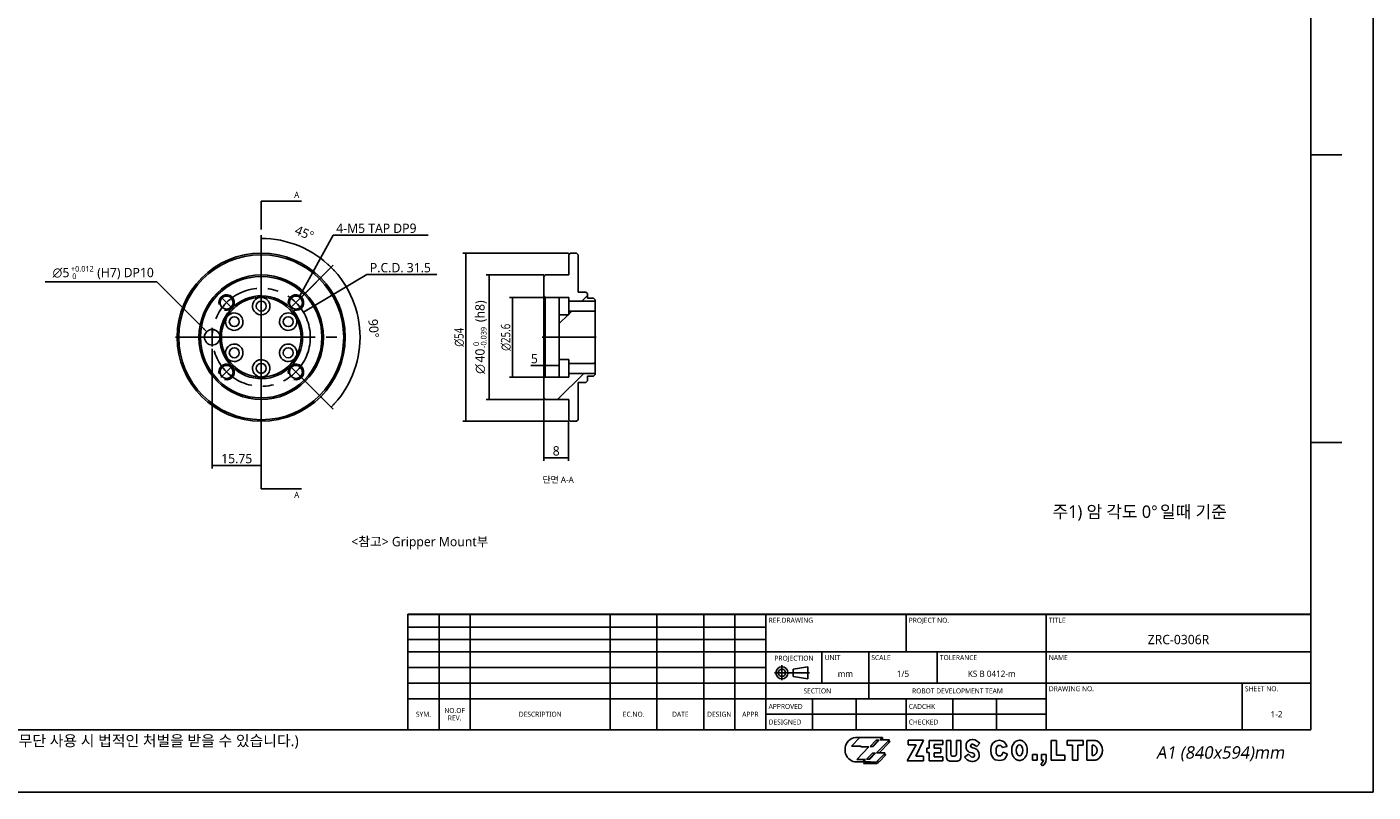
# Model space of a CAD drawing. Header units: millimetres. Extents: x 0 to 2550, y 0 to 1188.
# Tile 114 of 127: x 408 to 840, y 0 to 246. Entities that reach past the tile are written whole.
import ezdxf
from ezdxf.enums import TextEntityAlignment as Align

# ---------------------------------------------------------------- set-up
doc = ezdxf.new("R2010")
doc.units = ezdxf.units.MM
doc.header["$LTSCALE"] = 46.255
doc.linetypes.add('CENTER', pattern=[0.6, 0.375, -0.075, 0.075, -0.075])
doc.linetypes.add('HIDDEN', pattern=[0.2, 0.1, -0.1])
doc.layers.get('0').update_dxf_attribs({"linetype": 'CONTINUOUS'})
for name, color, linetype in [('DEFAULT_1', 7, 'CENTER'), ('DEFAULT_2', 2, 'HIDDEN'), ('ZRC-0306R_ABL839', 7, 'CONTINUOUS'), ('왼쪽_19_VBL838', 7, 'CONTINUOUS')]:
    doc.layers.add(name, color=color, linetype=linetype)
doc.styles.get("Standard").update_dxf_attribs({"font": 'malgun.ttf'})
doc.styles.add('TEXTSTYLE_1', font='gdt', dxfattribs={"width": 0.8})
doc.styles.add('TEXTSTYLE_2', font='malgun.ttf')
doc.styles.add('TEXTSTYLE_3', font='malgun.ttf')
doc.dimstyles.new('DIMSTYLE_10', dxfattribs={"dimtxt": 3, "dimasz": 1.5, "dimexe": 1, "dimexo": 0.5, "dimgap": 3, "dimtad": 1, "dimdec": 1, "dimdsep": 46, "dimtxsty": 'Standard', "dimblk": '_FILLED', "dimblk1": '_FILLED', "dimblk2": '_FILLED', "dimcen": 0.09, "dimclrt": 134, "dimazin": 2, "dimtp": 0.5, "dimtm": 0.5, "dimtfac": 1, "dimtdec": 65535, "dimtofl": 0, "dimtmove": 0, "dimatfit": 3, "dimldrblk": '_FILLED', "dimfxl": 0, "dimtolj": 1, "dimarcsym": 0})
doc.dimstyles.new('DIMSTYLE_11', dxfattribs={"dimtxt": 3, "dimasz": 1.5, "dimexe": 1, "dimexo": 0.5, "dimtad": 1, "dimdsep": 46, "dimtxsty": 'Standard', "dimblk": '_FILLED', "dimblk1": '_FILLED', "dimblk2": '_FILLED', "dimcen": 0.09, "dimclrt": 134, "dimazin": 2, "dimtp": 0.1, "dimtm": 0.1, "dimtfac": 1, "dimtofl": 0, "dimtmove": 0, "dimatfit": 1, "dimldrblk": '_FILLED', "dimfxl": 0, "dimtolj": 1, "dimarcsym": 0})
doc.dimstyles.new('DIMSTYLE_12', dxfattribs={"dimtxt": 3, "dimasz": 1.5, "dimexe": 1, "dimexo": 0.5, "dimgap": 0.75, "dimtad": 1, "dimdec": 3, "dimdsep": 46, "dimtxsty": 'Standard', "dimblk": '_FILLED', "dimblk1": '_FILLED', "dimblk2": '_FILLED', "dimcen": 0.09, "dimclrt": 134, "dimazin": 2, "dimtol": 1, "dimtm": 0.039, "dimtfac": 0.6, "dimtdec": 3, "dimtofl": 0, "dimtmove": 0, "dimatfit": 3, "dimldrblk": '_FILLED', "dimfxl": 0, "dimtolj": 1, "dimarcsym": 0})
doc.dimstyles.new('DIMSTYLE_13', dxfattribs={"dimtxt": 3, "dimasz": 1.5, "dimexe": 1, "dimexo": 0.5, "dimgap": 0.75, "dimtad": 1, "dimdsep": 46, "dimtxsty": 'Standard', "dimblk": '_FILLED', "dimblk1": '_FILLED', "dimblk2": '_FILLED', "dimcen": 0.09, "dimclrt": 134, "dimazin": 2, "dimtp": 0.3, "dimtm": 0.3, "dimtfac": 1, "dimtofl": 0, "dimtmove": 0, "dimatfit": 3, "dimldrblk": '_FILLED', "dimfxl": 0, "dimtolj": 1, "dimarcsym": 0})
doc.dimstyles.new('DIMSTYLE_14', dxfattribs={"dimtxt": 3, "dimasz": 1.5, "dimexe": 1, "dimexo": 0.5, "dimgap": 0.75, "dimtad": 1, "dimdsep": 46, "dimtxsty": 'Standard', "dimblk": '_FILLED', "dimblk1": '_FILLED', "dimblk2": '_FILLED', "dimcen": 0.09, "dimclrt": 134, "dimazin": 2, "dimtp": 0.1, "dimtm": 0.1, "dimtfac": 1, "dimtofl": 0, "dimtmove": 0, "dimatfit": 3, "dimldrblk": '_FILLED', "dimfxl": 0, "dimtolj": 1, "dimarcsym": 0})
doc.dimstyles.new('DIMSTYLE_2', dxfattribs={"dimtxt": 3, "dimasz": 1.5, "dimexe": 1, "dimexo": 0.5, "dimtad": 1, "dimdsep": 46, "dimtxsty": 'Standard', "dimblk": '_FILLED', "dimblk1": '_FILLED', "dimblk2": '_FILLED', "dimcen": 0.09, "dimclrt": 134, "dimazin": 2, "dimtp": 0.3, "dimtm": 0.3, "dimtfac": 1, "dimtofl": 0, "dimtmove": 0, "dimatfit": 1, "dimldrblk": '_FILLED', "dimfxl": 0, "dimtolj": 1, "dimarcsym": 0})
doc.dimstyles.new('DIMSTYLE_8', dxfattribs={"dimtxt": 3, "dimasz": 1.5, "dimexe": 1, "dimexo": 0.5, "dimgap": 0.75, "dimtad": 1, "dimdsep": 46, "dimtxsty": 'Standard', "dimblk": '_FILLED', "dimblk1": '_FILLED', "dimblk2": '_FILLED', "dimcen": 0.09, "dimclrt": 134, "dimazin": 2, "dimtp": 0.2, "dimtm": 0.2, "dimtfac": 1, "dimtofl": 0, "dimtmove": 0, "dimatfit": 3, "dimldrblk": '_FILLED', "dimfxl": 0, "dimtolj": 1, "dimarcsym": 0})
doc.dimstyles.new('DIMSTYLE_9', dxfattribs={"dimtxt": 3, "dimasz": 1.5, "dimexe": 1, "dimexo": 0.5, "dimtad": 1, "dimdec": 3, "dimdsep": 46, "dimtxsty": 'Standard', "dimblk": '_FILLED', "dimblk1": '_FILLED', "dimblk2": '_FILLED', "dimcen": 0.09, "dimclrt": 134, "dimazin": 2, "dimtol": 1, "dimtp": 0.012, "dimtfac": 0.6, "dimtdec": 3, "dimtofl": 0, "dimtmove": 0, "dimatfit": 1, "dimldrblk": '_FILLED', "dimfxl": 0, "dimtolj": 1, "dimarcsym": 0})
doc.dimstyles.get("Standard").update_dxf_attribs({"dimtxt": 2, "dimasz": 1.5, "dimexe": 1, "dimexo": 0.5, "dimtad": 1, "dimdsep": 46, "dimtxsty": 'Standard', "dimblk": '_FILLED', "dimblk1": '_FILLED', "dimblk2": '_FILLED', "dimcen": 0.09, "dimclrt": 134, "dimazin": 2, "dimtol": 1, "dimtp": 0.016, "dimtm": 0.016, "dimtfac": 1, "dimtofl": 0, "dimtmove": 0, "dimatfit": 3, "dimldrblk": '_FILLED', "dimfxl": 0, "dimtolj": 1, "dimarcsym": 0})

# ---------------------------------------------------------------- blocks, each defined once
blk = doc.blocks.new('_FILLED')
at = {"color": 0, "linetype": 'ByBlock'}
blk.add_solid([(0, 0), (-1, 0.2), (-1, -0.2)], dxfattribs=at)
blk = doc.blocks.new('*D4')
at = {"color": 134}
for p, q in [((496.44, 154.14), (516.78, 166.2)), ((516.78, 166.2), (539.3, 166.2)), ((539.3, 166.2), (516.78, 166.2))]:
    blk.add_line(p, q, dxfattribs=at)
at = {"color": 134, "xscale": 1.5, "yscale": 1.5, "zscale": 1.5, "rotation": 210.6725224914}
blk.add_blockref('_FILLED', (496.44, 154.14), dxfattribs=at)
at = {"color": 134, "insert": (517.78, 169.95), "char_height": 3, "width": 20.0222, "attachment_point": 1, "line_spacing_factor": 0.9}
blk.add_mtext('P.C.D. 31.5', dxfattribs=at)
blk = doc.blocks.new('*D17')
at = {"color": 134}
for p, q in [((467.14, 142.37), (467.14, 103.89)), ((482.89, 140.39), (482.89, 103.89)), ((467.14, 104.89), (475.02, 104.89)), ((482.89, 104.89), (475.02, 104.89))]:
    blk.add_line(p, q, dxfattribs=at)
at = {"color": 134, "xscale": 1.5, "yscale": 1.5, "zscale": 1.5, "rotation": 180}
blk.add_blockref('_FILLED', (467.14, 104.89), dxfattribs=at)
at = {"color": 134, "xscale": 1.5, "yscale": 1.5, "zscale": 1.5}
blk.add_blockref('_FILLED', (482.89, 104.89), dxfattribs=at)
at = {"color": 134, "insert": (475.02, 108.64), "char_height": 3, "width": 10.1111, "attachment_point": 2, "line_spacing_factor": 0.9}
blk.add_mtext('15.75', dxfattribs=at)
blk = doc.blocks.new('*D18')
at = {"color": 134}
for p, q in [((449.39, 163.89), (413.48, 163.89)), ((413.48, 163.89), (449.39, 163.89)), ((465.38, 147.87), (449.39, 163.89))]:
    blk.add_line(p, q, dxfattribs=at)
at = {"color": 134, "xscale": 1.5, "yscale": 1.5, "zscale": 1.5, "rotation": 314.9331544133}
blk.add_blockref('_FILLED', (465.38, 147.87), dxfattribs=at)
at = {"color": 134}
for s, height, p in [('+0.012', 1.8, (429.1, 167.19)), ('(H7) DP10', 3, (448.39, 165.39)), ('5', 3, (421.28, 165.39)), (' 0', 1.8, (423.54, 164.79))]:
    blk.add_text(s, height=height, dxfattribs=at).set_placement(p, align=Align.RIGHT)
at = {"color": 134, "style": 'TEXTSTYLE_1'}
blk.add_text('n', height=3, dxfattribs=at).set_placement((418.98, 165.39), align=Align.RIGHT)
blk = doc.blocks.new('*D19')
at = {"color": 134}
for p, q in [((482.89, 165.03), (482.89, 178.84)), ((495.76, 158.97), (506.04, 169.25))]:
    blk.add_line(p, q, dxfattribs=at)
for start, end in [(67.5, 90), (45, 67.5)]:
    blk.add_arc((482.89, 146.1), 31.74, start, end, dxfattribs=at)
for points in [[(484.4, 178.11), (482.89, 177.84), (484.39, 177.51)], [(504.05, 169.37), (505.34, 168.55), (504.46, 169.8)]]:
    blk.add_solid(points, dxfattribs=at)
at = {"color": 134, "insert": (497.34, 180.97), "char_height": 3, "width": 6.6, "attachment_point": 2, "rotation": 337.5, "line_spacing_factor": 0.9}
blk.add_mtext('45\\fgdt;{\\fgdt;~}', dxfattribs=at)
blk = doc.blocks.new('*D20')
at = {"color": 134}
for p, q in [((495.25, 158.46), (506.04, 169.25)), ((494.38, 134.61), (506.04, 122.95))]:
    blk.add_line(p, q, dxfattribs=at)
for start, end in [(0, 45), (315, 360)]:
    blk.add_arc((482.89, 146.1), 31.74, start, end, dxfattribs=at)
for points in [[(506.59, 167.67), (505.34, 168.55), (506.16, 167.25)], [(506.16, 124.95), (505.34, 123.66), (506.59, 124.53)]]:
    blk.add_solid(points, dxfattribs=at)
at = {"color": 134, "insert": (520.52, 149.05), "char_height": 3, "width": 6.6, "attachment_point": 2, "rotation": 274.4801, "line_spacing_factor": 0.9}
blk.add_mtext('90\\fgdt;{\\fgdt;~}', dxfattribs=at)
blk = doc.blocks.new('*D21')
at = {"color": 134}
for p, q in [((495.24, 159.43), (505.97, 178.86)), ((505.97, 178.86), (536.55, 178.86)), ((536.55, 178.86), (505.97, 178.86))]:
    blk.add_line(p, q, dxfattribs=at)
at = {"color": 134, "xscale": 1.5, "yscale": 1.5, "zscale": 1.5, "rotation": 241.095910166}
blk.add_blockref('_FILLED', (495.24, 159.43), dxfattribs=at)
at = {"color": 134, "insert": (506.97, 182.61), "char_height": 3, "width": 28.0778, "attachment_point": 1, "line_spacing_factor": 0.9}
blk.add_mtext('4-M5 TAP DP9', dxfattribs=at)
blk = doc.blocks.new('*D22')
at = {"color": 134}
for p, q in [((573.63, 158.9), (562.63, 158.9)), ((563.63, 158.9), (563.63, 146.1)), ((563.63, 133.3), (563.63, 146.1)), ((573.63, 133.3), (562.63, 133.3))]:
    blk.add_line(p, q, dxfattribs=at)
at = {"color": 134, "xscale": 1.5, "yscale": 1.5, "zscale": 1.5}
for p, rotation in [((563.63, 158.9), 90), ((563.63, 133.3), 270)]:
    blk.add_blockref('_FILLED', p, dxfattribs=dict(at, rotation=rotation))
at = {"color": 134, "insert": (559.88, 146.1), "char_height": 3, "width": 11.8111, "attachment_point": 2, "rotation": 90, "line_spacing_factor": 0.9, "style": 'TEXTSTYLE_1'}
blk.add_mtext('{\\fgdt;n}\\fMalgun Gothic;25.6', dxfattribs=at)
blk = doc.blocks.new('*D23')
at = {"color": 134}
for p, q in [((573.63, 166.1), (555.13, 166.1)), ((556.13, 166.1), (556.13, 146.1)), ((556.13, 126.1), (556.13, 146.1)), ((573.63, 126.1), (555.13, 126.1))]:
    blk.add_line(p, q, dxfattribs=at)
at = {"color": 134, "xscale": 1.5, "yscale": 1.5, "zscale": 1.5}
for p, rotation in [((556.13, 166.1), 90), ((556.13, 126.1), 270)]:
    blk.add_blockref('_FILLED', p, dxfattribs=dict(at, rotation=rotation))
at = {"color": 134}
for s, height, p in [(' (h8)', 3, (554.63, 153.95)), ('-0.039', 1.8, (555.23, 146.05)), (' 0', 1.8, (552.83, 143.63)), ('40', 3, (554.63, 140.2))]:
    blk.add_text(s, height=height, rotation=90, dxfattribs=at).set_placement(p, align=Align.CENTER)
at = {"color": 134, "style": 'TEXTSTYLE_1'}
blk.add_text('n', height=3, rotation=90, dxfattribs=at).set_placement((554.63, 135.9), align=Align.CENTER)
blk = doc.blocks.new('*D24')
at = {"color": 134}
for p, q in [((581.63, 173.1), (547.63, 173.1)), ((548.63, 173.1), (548.63, 146.1)), ((548.63, 119.1), (548.63, 146.1)), ((581.63, 119.1), (547.63, 119.1))]:
    blk.add_line(p, q, dxfattribs=at)
at = {"color": 134, "xscale": 1.5, "yscale": 1.5, "zscale": 1.5}
for p, rotation in [((548.63, 173.1), 90), ((548.63, 119.1), 270)]:
    blk.add_blockref('_FILLED', p, dxfattribs=dict(at, rotation=rotation))
at = {"color": 134, "insert": (544.88, 146.1), "char_height": 3, "width": 8.6, "attachment_point": 2, "rotation": 90, "line_spacing_factor": 0.9, "style": 'TEXTSTYLE_1'}
blk.add_mtext('{\\fgdt;n}\\fMalgun Gothic;54', dxfattribs=at)
blk = doc.blocks.new('*D25')
at = {"color": 134}
for p, q in [((573.63, 126.1), (573.63, 106.35)), ((581.63, 119.1), (581.63, 106.35)), ((573.63, 107.35), (577.63, 107.35)), ((581.63, 107.35), (577.63, 107.35))]:
    blk.add_line(p, q, dxfattribs=at)
at = {"color": 134, "xscale": 1.5, "yscale": 1.5, "zscale": 1.5, "rotation": 180}
blk.add_blockref('_FILLED', (573.63, 107.35), dxfattribs=at)
at = {"color": 134, "xscale": 1.5, "yscale": 1.5, "zscale": 1.5}
blk.add_blockref('_FILLED', (581.63, 107.35), dxfattribs=at)
at = {"color": 134, "insert": (577.63, 111.1), "char_height": 3, "width": 2.3, "attachment_point": 2, "line_spacing_factor": 0.9}
blk.add_mtext('8', dxfattribs=at)
blk = doc.blocks.new('*D26')
at = {"color": 134}
for p, q in [((578.63, 138.4), (578.63, 136)), ((576.13, 137), (569.44, 137)), ((573.63, 133.3), (573.63, 138)), ((573.63, 137), (576.13, 137)), ((578.63, 137), (576.13, 137))]:
    blk.add_line(p, q, dxfattribs=at)
at = {"color": 134, "xscale": 1.5, "yscale": 1.5, "zscale": 1.5, "rotation": 180}
blk.add_blockref('_FILLED', (573.63, 137), dxfattribs=at)
at = {"color": 134, "xscale": 1.5, "yscale": 1.5, "zscale": 1.5}
blk.add_blockref('_FILLED', (578.63, 137), dxfattribs=at)
at = {"color": 134, "insert": (571.74, 140.75), "char_height": 3, "width": 2.3, "attachment_point": 3, "line_spacing_factor": 0.9}
blk.add_mtext('5', dxfattribs=at)
blk = doc.blocks.new('XSEC_FILLED')
at = {"color": 0, "linetype": 'ByBlock'}
blk.add_solid([(0, 0), (-1, 0.2), (-1, -0.2)], dxfattribs=at)
blk = doc.blocks.new('TABLE_BL2', base_point=(732.5, 38.562))
at = {"color": 134}
for p, q in [((820, 57.125), (645, 57.125)), ((645, 20), (645, 57.125)), ((820, 57), (645, 57)), ((690, 45), (690, 57)), ((735, 20), (735, 57)), ((820, 20), (820, 57.125)), ((820, 45), (645, 45)), ((663, 35), (663, 45)), ((678, 30), (678, 45)), ((700, 35), (700, 45)), ((820, 35), (645, 35)), ((798, 20), (798, 35)), ((735, 30), (645, 30)), ((660, 20), (660, 30)), ((674, 20), (674, 30)), ((690, 20), (690, 30)), ((705, 20), (705, 30)), ((719, 20), (719, 30)), ((735, 25), (645, 25)), ((820, 20), (645, 20))]:
    blk.add_line(p, q, dxfattribs=at)
at = {"color": 134, "line_spacing_factor": 0.9, "style": 'TEXTSTYLE_3'}
for s, insert, char_height, width, attachment_point in [('REF.DRAWING', (645.85, 56), 1.6, 14.22789, 1), ('PROJECT NO.', (690.85, 56), 1.6, 13.43307, 1), ('TITLE', (735.85, 56), 1.6, 5.18519, 1), ('ZRC-0306R', (777.5, 50.5), 3, 21.0036, 2), ('PROJECTION', (654, 43.8), 1.6, 12.87086, 2), ('UNIT', (663.85, 44), 1.6, 5.04296, 1), ('SCALE', (678.85, 44), 1.6, 6.29926, 1), ('TOLERANCE', (700.85, 44), 1.6, 12.09406, 1), ('NAME', (735.85, 44), 1.6, 6.35259, 1), ('1/5', (689, 39), 2, 4.16296, 2), ('KS B 0412-m ', (717.5, 39), 2, 17.42222, 2), ('mm', (670.5, 39), 2, 4.88889, 2), ('SECTION', (661.5, 33.3), 1.6, 8.97185, 2), ('ROBOT DEVELOPMENT TEAM', (706.5, 33.3), 1.6, 37.8929, 2), ('DRAWING NO.', (735.85, 34), 1.6, 14.88725, 1), ('SHEET NO.', (798.85, 34), 1.6, 10.88951, 1), ('APPROVED', (645.85, 28.3), 1.6, 11.20576, 1), ('CADCHK', (690.85, 28.3), 1.6, 8.8, 1), ('1-2', (809, 26), 2, 4.20741, 2), ('DESIGNED', (645.85, 23.3), 1.6, 10.55407, 1), ('CHECKED', (690.85, 23.3), 1.6, 9.63556, 1)]:
    blk.add_mtext(s, dxfattribs=dict(at, insert=insert, char_height=char_height, width=width, attachment_point=attachment_point))
blk = doc.blocks.new('TABLE_BL3', base_point=(587.5, 38.56))
at = {"color": 134}
for p, q in [((645, 57.13), (530, 57.13)), ((530, 20), (530, 57.13)), ((645, 57), (530, 57)), ((540, 20), (540, 57)), ((550, 20), (550, 57)), ((595, 20), (595, 57)), ((610, 20), (610, 57)), ((625, 20), (625, 57)), ((635, 20), (635, 57)), ((645, 20), (645, 57.13)), ((645, 53), (530, 53)), ((645, 49), (530, 49)), ((645, 45), (530, 45)), ((645, 40), (530, 40)), ((645, 35), (530, 35)), ((645, 30), (530, 30)), ((645, 20), (530, 20))]:
    blk.add_line(p, q, dxfattribs=at)
at = {"color": 134, "char_height": 1.6, "attachment_point": 2, "line_spacing_factor": 0.9, "style": 'TEXTSTYLE_3'}
for s, insert, width in [('NO.OF\\PREV.', (545, 27), 6.6244), ('SYM.', (535, 25.8), 4.9837), ('DESCRIPTION ', (572.5, 25.8), 14.5719), ('EC.NO.', (602.5, 25.8), 6.8437), ('DATE', (617.5, 25.8), 5.181), ('DESIGN', (630, 25.8), 7.8104), ('APPR', (640, 25.8), 5.357)]:
    blk.add_mtext(s, dxfattribs=dict(at, insert=insert, width=width))
blk = doc.blocks.new('A_BL4', base_point=(653.37, 38.31))
at = {"color": 134}
for p, q in [((650.14, 40.72), (650.14, 35.91)), ((653.76, 39.46), (658.42, 40.22)), ((653.76, 39.46), (653.76, 37.14)), ((658.42, 36.38), (658.42, 40.22)), ((647.75, 38.3), (658.98, 38.3)), ((653.76, 37.14), (658.42, 36.38))]:
    blk.add_line(p, q, dxfattribs=at)
for radius in [1.92, 1.16]:
    blk.add_circle((650.14, 38.3), radius, dxfattribs=at)
blk = doc.blocks.new('ZRC-0306R_ABL839', base_point=(482.89, 146.1))
at = {"layer": 'ZRC-0306R_ABL839', "color": 7}
for centre, radius in [((482.89, 146.1), 27), ((482.89, 146.1), 26.5), ((482.89, 146.1), 20), ((482.89, 146.1), 19.5), ((471.76, 157.24), 2.1), ((482.89, 146.1), 12.8), ((482.89, 156.1), 1.6), ((494.03, 157.24), 2.1), ((474.23, 151.1), 1.6), ((491.55, 151.1), 1.6), ((467.14, 146.1), 2.5), ((474.23, 141.1), 1.6), ((491.55, 141.1), 1.6), ((471.76, 134.96), 2.1), ((482.89, 136.1), 1.6), ((494.03, 134.96), 2.1)]:
    blk.add_circle(centre, radius, dxfattribs=at)
at = {"layer": 'ZRC-0306R_ABL839', "color": 134}
for centre in [(471.76, 157.24), (494.03, 157.24), (471.76, 134.96), (494.03, 134.96)]:
    blk.add_arc(centre, 2.5, 255, 195, dxfattribs=at)
at = {"layer": 'ZRC-0306R_ABL839', "color": 7}
for centre, radius, start, end in [((482.89, 146.1), 13.3, 181.9695, 178.0305), ((482.89, 156.1), 2.8, 98.6447, 90), ((474.23, 151.1), 2.8, 159.0417, 146.699), ((491.55, 151.1), 2.8, 33.3009, 30), ((474.23, 141.1), 2.8, 213.3009, 210), ((491.55, 141.1), 2.8, 339.0417, 326.699), ((482.89, 136.1), 2.8, 278.6447, 270)]:
    blk.add_arc(centre, radius, start, end, dxfattribs=at)
blk = doc.blocks.new('왼쪽_19_VBL838', base_point=(482.89, 146.1))
at = {"layer": 'ZRC-0306R_ABL839'}
blk.add_blockref('ZRC-0306R_ABL839', (482.89, 146.1), dxfattribs=at)
blk = doc.blocks.new('HATCHING_BL1', base_point=(489.33, 143.61))
at = {"layer": 'DEFAULT_1', "color": 7}
blk.add_line((482.89, 97.43), (482.89, 189.8), dxfattribs=at)
at = {"color": 7, "char_height": 2, "width": 1.8296, "attachment_point": 1, "line_spacing_factor": 0.9}
for insert in [(493.45, 192.8), (493.45, 96.43)]:
    blk.add_mtext('A', dxfattribs=dict(at, insert=insert))
at = {"color": 7}
for points in [[(482.89, 189.8), (495.77, 189.8)], [(482.89, 97.43), (495.77, 97.43)]]:
    blk.add_leader(points, dimstyle='Standard', override={"dimtad": 0, "dimldrblk": 'XSEC_FILLED'}, dxfattribs=at)

msp = doc.modelspace()

# ---------------------------------------------------------------- hatches: boundary and pattern name
h = msp.add_hatch()
h.set_pattern_fill('A', color=134, scale=16.82, angle=45, style=0, pattern_type=0)
h.set_pattern_definition([(45, (0, 0), (-11.89354, 11.89354), [])])
edge = h.paths.add_edge_path()
edge.add_line((587.634, 132.1017), (587.634, 133.6017))
edge.add_line((587.634, 132.1017), (587.134, 131.6017))
edge.add_line((587.134, 131.6017), (584.634, 131.6017))
edge.add_line((584.634, 119.6017), (584.634, 131.6017))
edge.add_line((584.634, 119.6017), (584.134, 119.1017))
edge.add_line((584.134, 119.1017), (582.134, 119.1017))
edge.add_line((581.634, 119.6017), (582.134, 119.1017))
edge.add_line((581.634, 119.6017), (581.634, 126.1017))
edge.add_line((581.634, 126.1017), (574.134, 126.1017))
edge.add_line((573.634, 126.6017), (574.134, 126.1017))
edge.add_line((573.634, 126.6017), (573.634, 132.8017))
edge.add_line((574.134, 133.3017), (573.634, 132.8017))
edge.add_line((578.634, 133.3017), (574.134, 133.3017))
edge.add_line((581.634, 133.3017), (578.634, 133.3017))
edge.add_line((581.634, 134.5017), (581.634, 133.3017))
edge.add_line((590.134, 134.5017), (581.634, 134.5017))
edge.add_line((590.134, 134.1017), (590.134, 134.5017))
edge.add_line((590.134, 134.1017), (589.634, 133.6017))
edge.add_line((589.634, 133.6017), (587.634, 133.6017))
edge = h.paths.add_edge_path()
edge.add_line((587.634, 158.6017), (587.634, 160.1017))
edge.add_line((589.634, 158.6017), (587.634, 158.6017))
edge.add_line((590.134, 158.1017), (589.634, 158.6017))
edge.add_line((590.134, 157.7017), (590.134, 158.1017))
edge.add_line((590.134, 157.7017), (581.634, 157.7017))
edge.add_line((581.634, 157.7017), (581.634, 158.9017))
edge.add_line((581.634, 158.9017), (578.634, 158.9017))
edge.add_line((578.634, 158.9017), (574.134, 158.9017))
edge.add_line((574.134, 158.9017), (573.634, 159.4017))
edge.add_line((573.634, 159.4017), (573.634, 165.6017))
edge.add_line((573.634, 165.6017), (574.134, 166.1017))
edge.add_line((581.634, 166.1017), (574.134, 166.1017))
edge.add_line((581.634, 166.1017), (581.634, 172.6017))
edge.add_line((581.634, 172.6017), (582.134, 173.1017))
edge.add_line((584.134, 173.1017), (582.134, 173.1017))
edge.add_line((584.634, 172.6017), (584.134, 173.1017))
edge.add_line((584.634, 160.6017), (584.634, 172.6017))
edge.add_line((587.134, 160.6017), (584.634, 160.6017))
edge.add_line((587.634, 160.1017), (587.134, 160.6017))
edge = h.paths.add_edge_path()
edge.add_line((578.634, 153.3017), (578.634, 138.9017))
edge.add_line((581.634, 153.3017), (578.634, 153.3017))
edge.add_line((581.634, 153.3017), (581.634, 154.5017))
edge.add_line((590.134, 154.5017), (581.634, 154.5017))
edge.add_line((590.134, 137.7017), (590.134, 154.5017))
edge.add_line((590.134, 137.7017), (581.634, 137.7017))
edge.add_line((581.634, 138.9017), (581.634, 137.7017))
edge.add_line((581.634, 138.9017), (578.634, 138.9017))

# ---------------------------------------------------------------- linework, layer by layer
at = {"color": 7}
for p, q in [((820, 574), (820, 20)), ((581.634, 172.6017), (582.134, 173.1017)), ((584.134, 173.1017), (582.134, 173.1017)), ((584.634, 172.6017), (584.134, 173.1017)), ((581.634, 166.1017), (581.634, 172.6017)), ((584.634, 160.6017), (584.634, 172.6017)), ((573.634, 165.6017), (574.134, 166.1017)), ((573.634, 126.6017), (573.634, 165.6017)), ((581.634, 166.1017), (574.134, 166.1017)), ((587.134, 160.6017), (584.634, 160.6017)), ((587.634, 160.1017), (587.134, 160.6017)), ((587.634, 158.6017), (587.634, 160.1017)), ((574.134, 158.9017), (573.634, 159.4017)), ((574.134, 133.3017), (574.134, 158.9017)), ((581.634, 158.9017), (574.134, 158.9017)), ((578.634, 158.9017), (578.634, 133.3017)), ((581.634, 153.3017), (581.634, 158.9017)), ((590.134, 157.7017), (581.634, 157.7017)), ((589.634, 158.6017), (587.634, 158.6017)), ((590.134, 158.1017), (589.634, 158.6017)), ((590.134, 134.1017), (590.134, 158.1017)), ((581.634, 153.3017), (578.634, 153.3017)), ((590.134, 154.5017), (581.634, 154.5017)), ((581.634, 138.9017), (578.634, 138.9017)), ((581.634, 133.3017), (581.634, 138.9017)), ((590.134, 137.7017), (581.634, 137.7017)), ((590.134, 134.5017), (581.634, 134.5017)), ((590.134, 134.1017), (589.634, 133.6017)), ((574.134, 133.3017), (573.634, 132.8017)), ((581.634, 133.3017), (574.134, 133.3017)), ((587.134, 131.6017), (584.634, 131.6017)), ((584.634, 119.6017), (584.634, 131.6017)), ((587.634, 132.1017), (587.134, 131.6017)), ((589.634, 133.6017), (587.634, 133.6017)), ((587.634, 132.1017), (587.634, 133.6017)), ((573.634, 126.6017), (574.134, 126.1017)), ((581.634, 126.1017), (574.134, 126.1017)), ((581.634, 119.6017), (581.634, 126.1017)), ((581.634, 119.6017), (582.134, 119.1017)), ((584.134, 119.1017), (582.134, 119.1017)), ((584.634, 119.6017), (584.134, 119.1017)), ((10, 20), (820, 20))]:
    msp.add_line(p, q, dxfattribs=at)
at = {"color": 134}
for p, q in [((820, 204.6667), (830, 204.6667)), ((820, 112.3333), (830, 112.3333)), ((675.1457, 17.5635), (672.4334, 14.7275)), ((673.7895, 17.5635), (675.1288, 17.5459)), ((682.4261, 17.5635), (675.1457, 17.5635)), ((681.7123, 16.743), (682.4261, 17.4743)), ((682.4261, 17.4743), (682.4261, 17.5635)), ((670.3992, 14.2006), (670.3992, 12.8011)), ((672.4334, 14.7275), (675.5739, 14.7275)), ((678.0721, 14.5848), (674.1464, 10.5181)), ((675.5739, 14.7275), (675.4669, 14.5848)), ((675.4669, 14.5848), (678.0721, 14.5848)), ((678.429, 14.6918), (680.3917, 16.636)), ((679.4283, 14.6918), (678.429, 14.6918)), ((680.606, 16.1187), (679.193, 14.6918)), ((681.3197, 16.636), (679.4283, 14.6918)), ((680.3917, 16.636), (681.3197, 16.636)), ((680.5168, 12.5871), (684.6923, 16.743)), ((680.8165, 16.1187), (680.606, 16.1187)), ((681.3248, 12.5871), (684.9242, 16.2793)), ((684.6923, 16.743), (681.7123, 16.743)), ((682.0953, 17.1354), (682.658, 17.1354)), ((682.658, 17.1354), (682.2837, 16.743)), ((684.9242, 16.2793), (684.2263, 16.2793)), ((690.3715, 10.0688), (693.2595, 15.1612)), ((690.6311, 16.6533), (695.5959, 16.6533)), ((690.6311, 15.1612), (690.6311, 16.6533)), ((693.2595, 15.1612), (690.6311, 15.1612)), ((695.5959, 16.6533), (693.0973, 11.496)), ((697.4455, 14.1233), (696.6343, 14.1233)), ((696.6343, 14.1233), (696.6343, 12.6637)), ((701.7613, 16.5884), (697.4455, 16.5884)), ((697.4455, 16.5884), (697.4455, 14.1233)), ((699.0031, 15.291), (701.7613, 15.291)), ((699.0031, 14.1233), (699.0031, 15.291)), ((701.1772, 14.1233), (699.0031, 14.1233)), ((701.1772, 12.6312), (701.1772, 14.1233)), ((701.7613, 15.291), (701.7613, 16.5884)), ((702.962, 16.5884), (704.3898, 16.5884)), ((702.962, 16.5884), (702.962, 11.1287)), ((704.3898, 16.5884), (704.3898, 12.1771)), ((707.6023, 16.5884), (706.1745, 16.5884)), ((706.1745, 16.5884), (706.1745, 12.1771)), ((707.6023, 16.5884), (707.6023, 11.1287)), ((709.3638, 15.744), (709.2698, 15.4203)), ((709.2698, 15.4203), (709.2698, 14.0837)), ((709.2698, 14.0837), (709.3847, 13.7391)), ((709.6563, 16.1721), (709.3638, 15.744)), ((709.3847, 13.7391), (709.6458, 13.3945)), ((709.6458, 13.3945), (710.0742, 12.9977)), ((710.0428, 16.4854), (709.6563, 16.1721)), ((710.5547, 16.7464), (710.0428, 16.4854)), ((710.0742, 12.9977), (710.2935, 12.862)), ((711.1919, 16.8613), (710.5547, 16.7464)), ((710.8657, 15.1425), (710.9643, 15.2411)), ((711.3591, 14.209), (710.9806, 14.4095)), ((711.4322, 16.8613), (711.1919, 16.8613)), ((711.8796, 14.0671), (711.3591, 14.209)), ((712.1116, 16.7776), (711.4322, 16.8613)), ((711.6946, 15.2329), (712.6798, 14.6049)), ((712.2687, 16.7279), (712.1116, 16.7776)), ((712.5082, 16.6002), (712.2687, 16.7279)), ((713.6934, 15.7628), (712.5082, 16.6002)), ((712.6798, 14.6049), (713.6934, 15.7628)), ((717.3536, 14.6989), (717.266, 13.3636)), ((717.266, 13.3636), (717.3536, 12.2253)), ((717.9009, 15.7278), (717.3536, 14.6989)), ((718.7108, 16.3407), (717.9009, 15.7278)), ((719.9585, 16.669), (718.7108, 16.3407)), ((719.2361, 14.6114), (718.9735, 14.086)), ((718.9735, 12.4442), (718.9735, 14.086)), ((719.5207, 14.9178), (719.2361, 14.6114)), ((720.4182, 14.9178), (719.5207, 14.9178)), ((720.7903, 16.4501), (719.9585, 16.669)), ((721.4908, 16.1437), (720.7903, 16.4501)), ((720.9567, 14.2794), (722.4759, 14.5895)), ((722.0381, 15.4213), (721.4908, 16.1437)), ((722.4759, 14.5895), (722.0381, 15.4213)), ((736.5846, 16.556), (738.292, 16.556)), ((736.5846, 10.2735), (736.5846, 16.556)), ((738.292, 16.556), (738.292, 11.8058)), ((741.7944, 16.556), (746.8949, 16.556)), ((741.7944, 15.1112), (741.7944, 16.556)), ((743.5019, 15.1112), (741.7944, 15.1112)), ((743.5019, 10.2735), (743.5019, 15.1112)), ((746.8949, 15.1112), (745.1874, 15.1112)), ((745.1874, 15.1112), (745.1874, 10.2735)), ((746.8949, 16.556), (746.8949, 15.1112)), ((750.5067, 16.556), (748.0769, 16.556)), ((748.0769, 16.556), (748.0769, 10.2735)), ((750.1565, 15.1112), (749.7843, 15.1112)), ((749.7843, 15.1112), (749.7843, 11.7183)), ((673.4148, 9.6797), (678.5361, 9.6797)), ((674.1464, 10.5181), (676.9836, 10.5181)), ((676.9836, 10.5181), (676.145, 9.6797)), ((676.8234, 9.6797), (676.3056, 9.1268)), ((676.3056, 9.1268), (680.6774, 9.1268)), ((679.232, 12.4979), (677.3227, 10.5894)), ((677.3227, 10.5894), (678.3755, 10.5894)), ((679.3926, 11.9628), (678.0752, 10.5894)), ((678.3755, 10.5894), (680.142, 12.4979)), ((678.5361, 9.6797), (678.4468, 9.5727)), ((678.4468, 9.5727), (680.4454, 9.5727)), ((680.142, 12.4979), (679.232, 12.4979)), ((679.6467, 11.9628), (679.3926, 11.9628)), ((680.4454, 9.5727), (683.2112, 12.4266)), ((683.2112, 12.5871), (680.5168, 12.5871)), ((680.6774, 9.1268), (681.2841, 9.8581)), ((681.2841, 9.8581), (681.4982, 9.8581)), ((681.4982, 9.8581), (683.4253, 11.8736)), ((683.4253, 12.0877), (682.8828, 12.0877)), ((683.2112, 12.4266), (683.2112, 12.5871)), ((683.4253, 11.8736), (683.4253, 12.0877)), ((695.5635, 10.0688), (690.3715, 10.0688)), ((693.0973, 11.496), (695.5635, 11.496)), ((695.5635, 11.496), (695.5635, 10.0688)), ((696.6343, 12.6637), (697.4455, 12.6637)), ((697.4455, 12.6637), (697.4455, 10.0688)), ((697.4455, 10.0688), (701.7613, 10.0688)), ((699.0031, 12.6312), (701.1772, 12.6312)), ((699.0031, 11.3662), (699.0031, 12.6312)), ((701.7613, 11.3662), (699.0031, 11.3662)), ((701.7613, 10.0688), (701.7613, 11.3662)), ((704.3493, 9.939), (706.2149, 9.939)), ((704.8441, 11.496), (705.7202, 11.496)), ((710.0412, 12.2), (708.8208, 11.2574)), ((708.8208, 11.2574), (709.649, 10.3675)), ((709.649, 10.3675), (709.8391, 10.2122)), ((710.6869, 11.5062), (710.0412, 12.2)), ((710.2935, 12.862), (710.7114, 12.7471)), ((710.7114, 12.7471), (711.2024, 12.6427)), ((711.2024, 12.6427), (711.7827, 12.3941)), ((711.5053, 11.2121), (711.3142, 11.2192)), ((711.7351, 11.3687), (711.5053, 11.2121)), ((711.9963, 11.6611), (711.7351, 11.3687)), ((711.7827, 12.3941), (711.8686, 12.2553)), ((711.8686, 12.2553), (711.9214, 12.1798)), ((712.0028, 11.9091), (711.9963, 11.6611)), ((717.3536, 12.2253), (717.6382, 11.3935)), ((717.6382, 11.3935), (718.076, 10.7806)), ((718.076, 10.7806), (718.6232, 10.3647)), ((718.6232, 10.3647), (720.068, 10.1677)), ((719.2361, 11.9189), (718.9735, 12.4442)), ((719.5207, 11.6124), (719.2361, 11.9189)), ((720.4182, 11.6124), (719.5207, 11.6124)), ((720.068, 10.1677), (721.2063, 10.3647)), ((720.6809, 11.897), (720.4182, 11.6124)), ((720.856, 12.2253), (720.6809, 11.897)), ((721.1406, 12.8383), (720.856, 12.2253)), ((722.5635, 12.2253), (721.1406, 12.8383)), ((721.2063, 10.3647), (721.666, 10.5836)), ((721.666, 10.5836), (722.0381, 11.109)), ((722.0381, 11.109), (722.3008, 11.6124)), ((722.3008, 11.6124), (722.5635, 12.2253)), ((732.0971, 12.0247), (730.5648, 12.0247)), ((730.5648, 12.0247), (730.5648, 10.2735)), ((730.5648, 10.2735), (732.0971, 10.2735)), ((732.0971, 10.2735), (732.0971, 12.0247)), ((733.8045, 8.3991), (733.3038, 9.0985)), ((733.5419, 12.0247), (735.0523, 12.0247)), ((733.5419, 12.0247), (733.5419, 10.2735)), ((733.5419, 10.2735), (734.1413, 10.2735)), ((735.0523, 12.0247), (735.0523, 10.4568)), ((741.0064, 10.2735), (736.5846, 10.2735)), ((738.292, 11.8058), (741.0064, 11.8058)), ((741.0064, 11.8058), (741.0064, 10.2735)), ((745.1874, 10.2735), (743.5019, 10.2735)), ((748.0769, 10.2735), (750.5067, 10.2735)), ((750.1565, 11.7183), (749.7843, 11.7183))]:
    msp.add_line(p, q, dxfattribs=at)
at = {"color": 4}
msp.add_lwpolyline([(0, 0), (840, 0), (840, 594), (0, 594)], close=True, dxfattribs=at)
at = {"color": 134}
for centre, radius, start, end in [((467.1427, 146.1017), 2.5, 123.623222, 180), ((674.3218, 13.6364), 3.963, 97.71868, 171.814666), ((711.1818, 14.8235), 0.4491, 134.740622, 219.190898), ((711.3971, 15.0274), 0.7451, 220.88185, 236.018232), ((711.2845, 14.9179), 0.455, 72.296063, 134.730319), ((711.1109, 14.2648), 1.1304, 56.06187, 76.242536), ((711.2659, 11.8834), 2.2683, 323.586347, 75.197133), ((719.8856, 13.9223), 1.1291, 18.439881, 61.855175), ((749.6134, 13.4148), 1.7813, 287.750088, 72.249912), ((750.3316, 13.3439), 3.2169, 68.742979, 86.879292), ((749.6134, 13.4148), 3.4813, 302.772997, 57.227003), ((674.5932, 13.8356), 4.3197, 193.856036, 254.169499), ((704.2397, 11.215), 1.2807, 176.134655, 274.908285), ((705.2983, 12.291), 0.9157, 187.145694, 240.25657), ((705.2659, 12.291), 0.9157, 299.74343, 352.854306), ((706.3245, 11.215), 1.2807, 265.091715, 3.865345), ((711.2459, 12.5721), 2.7474, 239.200053, 312.200856), ((711.3606, 12.1494), 0.9314, 222.208952, 267.146728), ((711.5458, 11.9192), 0.4571, 358.248393, 34.759858), ((732.1248, 10.8248), 2.0906, 304.332061, 344.709853), ((732.1248, 10.8248), 2.9506, 304.701981, 352.8342), ((750.3316, 13.4856), 3.2169, 273.120708, 291.257021)]:
    msp.add_arc(centre, radius, start, end, dxfattribs=at)
at = {"color": 7}
for centre, start, end in [((571.5524, 146.0998), 0.050652, 12.434401), ((571.5524, 146.1036), 347.565599, 359.949348)]:
    msp.add_arc(centre, 2.1316, start, end, dxfattribs=at)
at = {"color": 134}
msp.add_ellipse((726.4338, 13.4118), major_axis=(0, 1.803), ratio=0.59491, dxfattribs=at)
msp.add_open_spline([(726.4338, 16.6548), (726.1623, 16.6548), (725.8924, 16.5993), (725.4118, 16.4075), (725.2008, 16.2734), (724.8421, 15.9698), (724.6931, 15.8004), (724.282, 15.219), (724.1114, 14.773), (723.9171, 13.8537), (723.8964, 13.3784), (723.9974, 12.4885), (724.1051, 12.0724), (724.4439, 11.3521), (724.6526, 11.0373), (725.1668, 10.5663), (725.4371, 10.3909), (726.0702, 10.1743), (726.4315, 10.1407), (727.1102, 10.2519), (727.4203, 10.3912), (727.9269, 10.7465), (728.1279, 10.9602), (728.4523, 11.4132), (728.5766, 11.6538), (728.8882, 12.4543), (728.9702, 13.0469), (728.9117, 14.221), (728.7737, 14.8019), (728.3294, 15.6091), (728.1314, 15.8752), (727.6009, 16.3338), (727.2597, 16.5257), (726.7268, 16.6391), (726.5803, 16.6548), (726.4338, 16.6548)], degree=3, knots=[0, 0, 0, 0, 0.23316308, 0.23316308, 0.46632615, 0.46632615, 0.69948923, 0.69948923, 1.22935722, 1.22935722, 1.75922522, 1.75922522, 2.23986265, 2.23986265, 2.642737, 2.642737, 2.94077007, 2.94077007, 3.23880313, 3.23880313, 3.53683619, 3.53683619, 3.83486926, 3.83486926, 4.13290232, 4.13290232, 4.79593769, 4.79593769, 5.45897306, 5.45897306, 5.80815784, 5.80815784, 6.15734262, 6.15734262, 6.28318531, 6.28318531, 6.28318531, 6.28318531], dxfattribs=at)
at = {"layer": 'DEFAULT_1', "color": 1}
for p, q in [((482.8927, 146.1017), (482.8927, 173.6017)), ((471.7558, 157.2387), (469.9173, 159.0771)), ((471.7558, 157.2387), (473.5943, 155.4002)), ((494.0297, 157.2387), (492.1912, 155.4002)), ((494.0297, 157.2387), (495.8681, 159.0771)), ((467.1427, 146.1017), (467.1427, 149.1017)), ((464.1427, 146.1017), (455.3927, 146.1017)), ((467.1427, 146.1017), (464.1427, 146.1017)), ((467.1427, 146.1017), (467.1427, 143.1017)), ((482.8927, 146.1017), (467.1427, 146.1017)), ((482.8927, 146.1017), (482.8927, 118.6017)), ((482.8927, 146.1017), (510.3927, 146.1017)), ((573.1364, 146.1017), (590.634, 146.1017)), ((471.7558, 134.9648), (469.9173, 133.1263)), ((471.7558, 134.9648), (473.5943, 136.8033)), ((494.0297, 134.9648), (492.1912, 136.8033)), ((494.0297, 134.9648), (495.8681, 133.1263))]:
    msp.add_line(p, q, dxfattribs=at)
msp.add_circle((482.8927, 146.1017), 15.75, dxfattribs=at)
msp.add_circle((482.8927, 146.1017), 15.75, dxfattribs=at)

# ---------------------------------------------------------------- block references
for name, p in [('HATCHING_BL1', (489.332, 143.6148)), ('TABLE_BL3', (587.5, 38.5625)), ('TABLE_BL2', (732.5, 38.5625)), ('A_BL4', (653.3673, 38.3111))]:
    msp.add_blockref(name, p)
at = {"layer": '왼쪽_19_VBL838'}
msp.add_blockref('왼쪽_19_VBL838', (482.8927, 146.1017), dxfattribs=at)

# ---------------------------------------------------------------- texts
at = {"color": 134, "line_spacing_factor": 0.9}
for s, insert, char_height, width, attachment_point in [('단면 A-A', (583.2696, 101.32), 2, 11.333333, 3), ('주1) 암 각도 0\\fgdt;{\\fgdt;~}\\fMalgun Gothic;{\\ftxt.shx;\\W0.166667;\\H4.000000; }일때 기준', (737.038, 92.0669), 4, 63.422222, 1), ('<참고> Gripper Mount부', (511.8326, 81.9596), 3, 47.988889, 1)]:
    msp.add_mtext(s, dxfattribs=dict(at, insert=insert, char_height=char_height, width=width, attachment_point=attachment_point))
at = {"color": 134, "insert": (790.9117, 14.7228), "char_height": 4, "width": 64.222222, "attachment_point": 2, "line_spacing_factor": 0.9, "style": 'TEXTSTYLE_2'}
msp.add_mtext('\\Q10.0;A1 (840x594)mm', dxfattribs=at)
at = {"layer": 'DEFAULT_2', "color": 2, "linetype": 'HIDDEN', "insert": (51.7636, 18.2435), "char_height": 3.5, "width": 480.440619, "attachment_point": 1, "line_spacing_factor": 0.9, "style": 'TEXTSTYLE_3'}
msp.add_mtext('Any unauthorized use of this drawing will be penalized since it’s designed by Global ZEUS and its confidential information. (이 도면은 제우스에서 제작된 영업비밀 이므로 무단 사용 시 법적인 처벌을 받을 수 있습니다.)', dxfattribs=at)

# ---------------------------------------------------------------- dimensions: what is measured, and where the dimension line sits
at = {"color": 134}
for base, line1, line2, picture, middle in [((495.0399, 175.4277), ((495.1809, 158.3899), (495.4054, 158.6144)), ((482.8927, 164.2122), (482.8927, 164.5296)), '*D19', (495.0399, 175.4277)), ((514.63489, 146.10173), ((493.80521, 135.18925), (494.02967, 134.96479)), ((494.66841, 157.8774), (494.89286, 158.10185)), '*D20', (514.5379, 148.58117))]:
    dim = msp.add_angular_dim_2l(base=base, line1=line1, line2=line2, dimstyle='DIMSTYLE_10', dxfattribs=at)
    dim.commit()
    dim.dimension.update_dxf_attribs({"geometry": picture, "text_midpoint": middle, "dimtype": 162})
for p1, p2, text, dimstyle, picture, middle in [((495.238, 159.4272), (492.8213, 155.0501), '4-M<> TAP DP9', 'DIMSTYLE_11', '*D21', (521.0074, 181.1121)), ((465.377, 147.8716), (468.9084, 144.3319), '%%c<>(H7) DP10', 'DIMSTYLE_9', '*D18', (431.6876, 166.8939)), ((496.4393, 154.1363), (469.3462, 138.0672), 'P.C.D. <>', 'DIMSTYLE_2', '*D4', (527.7921, 168.4511))]:
    dim = msp.add_diameter_dim_2p(p1=p1, p2=p2, text=text, dimstyle=dimstyle, override={"dimtih": 1, "dimtoh": 1, "dimpost": '<>'}, dxfattribs=at)
    dim.commit()
    dim.dimension.update_dxf_attribs({"geometry": picture, "text_midpoint": middle, "dimtype": 163})
for base, p1, p2, text, dimstyle, picture, middle in [((548.634, 119.1017), (582.134, 173.1017), (582.134, 119.1017), '%%c<>', 'DIMSTYLE_13', '*D24', (548.634, 146.1017)), ((556.134, 126.1017), (574.134, 166.1017), (574.134, 126.1017), '%%c<> (h8)', 'DIMSTYLE_12', '*D23', (556.134, 146.1017)), ((563.634, 133.3017), (574.134, 158.9017), (574.134, 133.3017), '%%c<>', 'DIMSTYLE_8', '*D22', (563.634, 146.1017))]:
    dim = msp.add_linear_dim(base=base, p1=p1, p2=p2, angle=270, text=text, dimstyle=dimstyle, dxfattribs=at)
    dim.commit()
    dim.dimension.update_dxf_attribs({"geometry": picture, "text_midpoint": middle, "dimtype": 160})
for base, p1, p2, dimstyle, picture, middle in [((467.1427, 104.8942), (482.8927, 140.8892), (467.1427, 142.8673), 'DIMSTYLE_8', '*D17', (475.0381, 104.8942)), ((573.634, 137.0027), (578.634, 138.9017), (573.634, 132.8017), 'DIMSTYLE_14', '*D26', (570.6042, 137.0027)), ((573.634, 107.3536), (581.634, 119.6017), (573.634, 126.6017), 'DIMSTYLE_8', '*D25', (577.6285, 107.3536))]:
    dim = msp.add_linear_dim(base=base, p1=p1, p2=p2, angle=180, dimstyle=dimstyle, dxfattribs=at)
    dim.commit()
    dim.dimension.update_dxf_attribs({"geometry": picture, "text_midpoint": middle, "dimtype": 160})

doc.saveas('drawing.dxf')
